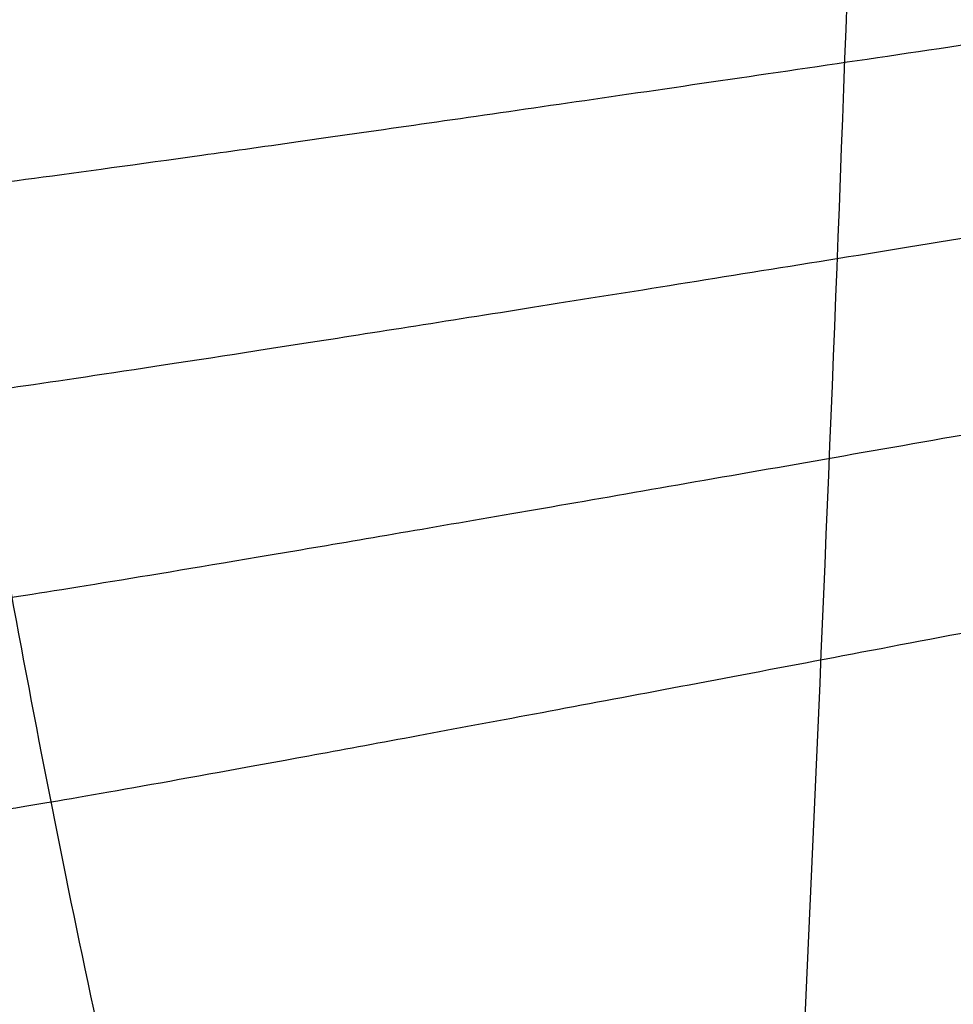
# Model space of a CAD drawing. Header units: millimetres. Extents: x -761 to -147, y -807 to -217.
# Tile 43 of 256: x -684.68 to -676.45, y -699.99 to -691.31. Entities that reach past the tile are written whole.
import ezdxf

# ---------------------------------------------------------------- set-up
doc = ezdxf.new("R2010")
doc.units = ezdxf.units.MM
doc.layers.add('Calque 16', color=7, linetype='Continuous', true_color=0x343231)
doc.layers.add('Calque 17', color=7, linetype='Continuous', true_color=0x343231)

msp = doc.modelspace()

# ---------------------------------------------------------------- linework, layer by layer
at = {"layer": 'Calque 16'}
for points in [[(-688.4537, -673.0889, -105.2974), (-688.4485, -674.6446, -105.2974), (-688.3894, -677.4957, -105.2974), (-688.1832, -681.3811, -105.2974), (-687.8953, -685.0024, -105.2974), (-687.5127, -688.6174, -105.2974), (-686.9889, -692.4786, -105.2974), (-686.1399, -697.6062, -105.2974), (-684.9298, -703.3428, -105.2974), (-683.76, -707.7512, -105.2974), (-683.2155, -709.6354, -105.2974)], [(-688.4537, -673.0889, -108.516), (-688.4485, -674.6446, -108.516), (-688.3894, -677.4957, -108.516), (-688.1832, -681.3811, -108.516), (-687.8953, -685.0024, -108.516), (-687.5127, -688.6174, -108.516), (-686.9889, -692.4786, -108.516), (-686.1399, -697.6062, -108.516), (-684.9298, -703.3428, -108.516), (-683.76, -707.7512, -108.516), (-683.2155, -709.6354, -108.516)], [(-686.9062, -673.5305, -106.9067), (-686.8959, -675.0683, -106.9067), (-686.8279, -677.8861, -106.9067), (-686.6109, -681.7253, -106.9067), (-686.3143, -685.304, -106.9067), (-685.924, -688.8757, -106.9067), (-685.3934, -692.6901, -106.9067), (-684.537, -697.7558, -106.9067), (-683.3217, -703.4213, -106.9067), (-682.1507, -707.7749, -106.9067), (-681.6063, -709.6354, -106.9067)]]:
    msp.add_open_spline(points, degree=3, knots=[0, 0, 0, 0, 4.667182, 8.553935, 11.671176, 15.564685, 19.458193, 23.35959, 31.155421, 37.039197, 37.039197, 37.039197, 37.039197], dxfattribs=at)
at = {"layer": 'Calque 17'}
msp.add_open_spline([(-678.8782, -720.6966, -110.2216), (-678.205, -709.5522, -110.1084), (-676.6136, -680.239, -109.8533), (-676.9822, -632.5954, -109.8298), (-676.8099, -577.8553, -109.7892), (-676.9835, -523.115, -109.8307), (-676.6128, -475.4712, -109.855), (-678.2041, -446.157, -110.109), (-678.8775, -435.0118, -110.2216)], degree=3, knots=[-514.645013, -514.645013, -514.645013, -514.645013, -481.785866, -428.385866, -374.985866, -321.585866, -268.185866, -235.324889, -235.324889, -235.324889, -235.324889], dxfattribs=at)
for points, weights in [([(-638.4277, -685.741, -1.1748), (-686.3176, -693.202, -2.629), (-686.3629, -692.9118, -50.0811)], [1, 0.717860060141, 1]), ([(-638.2356, -686.8761, -1.1813), (-686.0216, -694.9936, -2.6329), (-686.0694, -694.7124, -50.0877)], [1, 0.717840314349, 1]), ([(-638.0251, -688.0253, -1.1877), (-685.697, -696.8031, -2.6368), (-685.7473, -696.5306, -50.0943)], [1, 0.717820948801, 1]), ([(-637.7989, -689.1717, -1.194), (-685.3467, -698.6124, -2.6406), (-685.3991, -698.3486, -50.1007)], [1, 0.717802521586, 1]), ([(-637.2991, -691.4548, -1.2059), (-684.569, -702.2233, -2.648), (-684.6252, -701.9768, -50.1128)], [1, 0.717767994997, 1]), ([(-637.026, -692.5898, -1.2116), (-684.143, -704.0183, -2.6515), (-684.2008, -703.7802, -50.1186)], [1, 0.717751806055, 1]), ([(-636.7372, -693.7211, -1.2171), (-683.6927, -705.8048, -2.655), (-683.7519, -705.5751, -50.1242)], [1, 0.717736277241, 1]), ([(-636.4324, -694.8502, -1.2225), (-683.218, -707.584, -2.6584), (-683.2784, -707.3625, -50.1297)], [1, 0.717721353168, 1]), ([(-636.1122, -695.9751, -1.2276), (-682.7182, -709.3588, -2.6617), (-682.7795, -709.1455, -50.135)], [1, 0.717707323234, 1])]:
    msp.add_rational_spline(points, weights, degree=2, dxfattribs=at)

doc.saveas('drawing.dxf')
